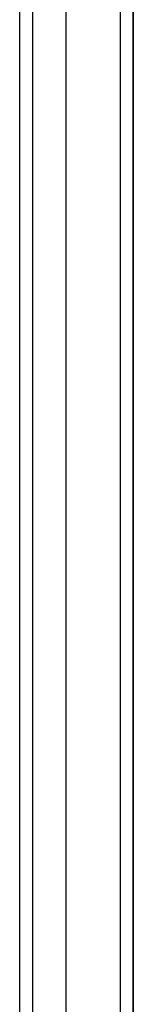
# Model space of a CAD drawing. Header units: inches. Extents: x 25 to 728, y 80 to 333.
# Tile 40 of 160: x 311.871 to 312.737, y 199.372 to 206.872. Entities that reach past the tile are written whole.
import ezdxf

# ---------------------------------------------------------------- set-up
doc = ezdxf.new("R2010")
doc.units = ezdxf.units.IN
doc.header["$MEASUREMENT"] = 0
doc.layers.add('Visible Edges(ANSI)', color=7, linetype='Continuous', lineweight=25)
doc.layers.add('Visible Tangent Edges(ANSI)', color=7, linetype='Continuous', lineweight=25)

msp = doc.modelspace()

# ---------------------------------------------------------------- linework, layer by layer
at = {"layer": 'Visible Edges(ANSI)'}
for p, q in [((312.2251, 192.5809), (312.2251, 221.1636)), ((311.8708, 192.7694), (311.8708, 220.9751)), ((312.7369, 220.9983), (312.7369, 192.7463)), ((312.7369, 192.7463), (312.7369, 220.9983))]:
    msp.add_line(p, q, dxfattribs=at)
at = {"layer": 'Visible Tangent Edges(ANSI)'}
for p, q in [((312.6379, 221.7733), (312.6379, 191.9713)), ((311.9698, 192.6394), (311.9698, 221.1051))]:
    msp.add_line(p, q, dxfattribs=at)

doc.saveas('drawing.dxf')
